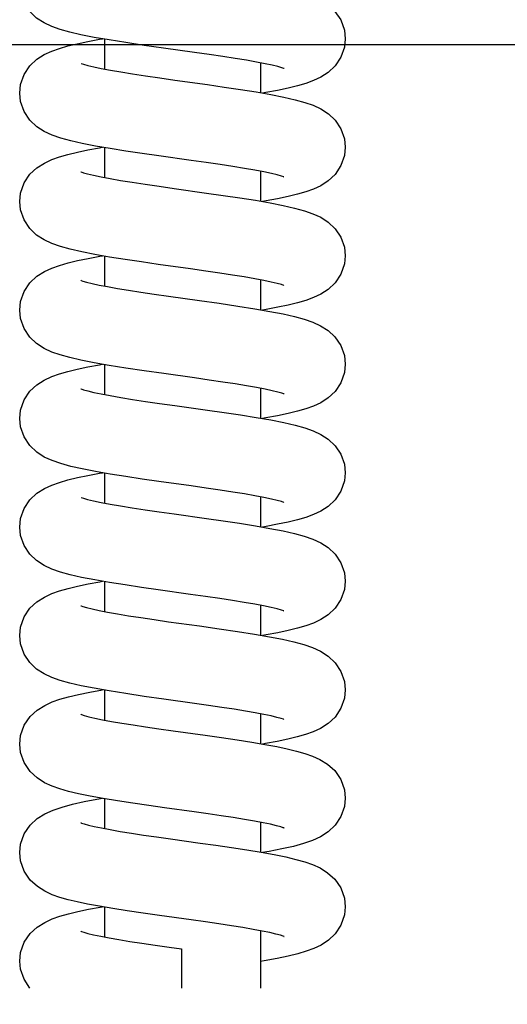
# Model space of a CAD drawing. Header units: millimetres. Extents: x 132157 to 155303, y 33763 to 45643.
# Tile 78 of 256: x 140783 to 140808, y 40535 to 40585. Entities that reach past the tile are written whole.
import ezdxf

# ---------------------------------------------------------------- set-up
doc = ezdxf.new("R2010")
doc.units = ezdxf.units.MM
doc.header["$LTSCALE"] = 20
doc.header["$PDMODE"] = 35
doc.header["$PDSIZE"] = 10
doc.linetypes.add('ČÁRKOVANÁ2', pattern=[9.525, 6.35, -3.175])
for name, color, linetype in [('KOTY', 7, 'Continuous'), ('PŘEJEZD', 7, 'ČÁRKOVANÁ2'), ('ROŠT', 96, 'Continuous')]:
    doc.layers.add(name, color=color, linetype=linetype)
doc.styles.get("Standard").update_dxf_attribs({"font": 'arial.ttf'})
doc.dimstyles.get("Standard").update_dxf_attribs({"dimscale": 20, "dimtxt": 3, "dimasz": 3, "dimexe": 1, "dimexo": 0, "dimgap": 1.5, "dimtad": 1, "dimdsep": 46, "dimtxsty": 'Standard', "dimcen": 0, "dimdle": 1, "dimclrd": 256, "dimclre": 256, "dimclrt": 256, "dimaunit": 1, "dimadec": 0, "dimazin": 0, "dimtfac": 0.6, "dimtmove": 0, "dimatfit": 3, "dimfxl": 0, "dimtolj": 1, "dimarcsym": 0})

# ---------------------------------------------------------------- blocks, each defined once
blk = doc.blocks.new('*D529')
at = {"layer": 'Defpoints', "color": 0, "ltscale": 0.5}
for p in [(139486.503, 40683.925), (140853.17, 40683.925), (140853.17, 40069.259)]:
    blk.add_point(p, dxfattribs=at)
at = {"layer": 'KOTY', "lineweight": -2, "ltscale": 0.5}
for p, q in [((140853.17, 40683.925), (139466.503, 40683.925)), ((139486.503, 40129.259), (139486.503, 40623.925)), ((140853.17, 40069.259), (139466.503, 40069.259))]:
    blk.add_line(p, q, dxfattribs=at)
at = {"layer": 'KOTY', "ltscale": 0.5}
for points in [[(139476.503, 40623.925), (139496.503, 40623.925), (139486.503, 40683.925)], [(139476.503, 40129.259), (139496.503, 40129.259), (139486.503, 40069.259)]]:
    blk.add_solid(points, dxfattribs=at)
at = {"layer": 'KOTY', "ltscale": 0.5, "insert": (139418.543, 40376.592), "char_height": 60, "attachment_point": 5, "rotation": 90}
blk.add_mtext('\\A1;TYČ 922', dxfattribs=at)

msp = doc.modelspace()

# ---------------------------------------------------------------- linework, layer by layer
at = {"layer": 'PŘEJEZD', "ltscale": 0.5}
for p, q in [((140787.5031, 40584.2232), (140787.5031, 40582.6924)), ((140795.5031, 40583.0095), (140795.5031, 40581.4788)), ((140787.5031, 40578.6679), (140787.5031, 40577.1371)), ((140795.5031, 40577.4542), (140795.5031, 40575.9234)), ((140787.5031, 40573.1125), (140787.5031, 40571.5817)), ((140795.5031, 40571.8989), (140795.5031, 40570.3679)), ((140787.5031, 40567.5572), (140787.5031, 40566.0264)), ((140795.5031, 40566.3435), (140795.5031, 40564.8128)), ((140787.5031, 40562.0019), (140787.5031, 40560.4711)), ((140795.5031, 40560.7882), (140795.5031, 40559.2574)), ((140787.5031, 40556.4465), (140787.5031, 40554.9157)), ((140795.5031, 40555.2329), (140795.5031, 40553.7019)), ((140787.5031, 40550.8912), (140787.5031, 40549.3601)), ((140795.5031, 40549.6776), (140795.5031, 40548.1472)), ((140787.5031, 40545.3347), (140787.5031, 40543.8049)), ((140795.5031, 40544.1224), (140795.5031, 40542.5927)), ((140787.5031, 40539.7802), (140787.5031, 40538.2497)), ((140795.5031, 40538.5673), (140795.5031, 40535.6369))]:
    msp.add_line(p, q, dxfattribs=at)
for points in [[(140790.7856, 40587.7293), (140792.3673, 40587.508), (140793.3743, 40587.3652), (140794.3249, 40587.2247), (140795.1968, 40587.087), (140795.9772, 40586.9517), (140796.6574, 40586.8183), (140797.2379, 40586.6857), (140797.7325, 40586.5494), (140798.1668, 40586.3988), (140798.5666, 40586.216), (140798.9514, 40585.9719), (140799.3063, 40585.6404), (140799.5997, 40585.2045), (140799.7866, 40584.6873), (140799.8365, 40584.2407)], [(140792.1207, 40583.5421), (140790.5374, 40583.7635), (140789.5405, 40583.9053), (140788.6019, 40584.0447), (140787.7425, 40584.1813), (140786.9743, 40584.3157), (140786.3049, 40584.4482), (140785.7333, 40584.5803), (140785.2454, 40584.7166), (140784.8153, 40584.868), (140784.418, 40585.0529), (140784.0356, 40585.3001), (140783.6844, 40585.635), (140783.3967, 40586.0722), (140783.2158, 40586.5873), (140783.1698, 40587.0188)], [(140783.1698, 40581.463), (140783.216, 40581.8929), (140783.3992, 40582.4123), (140783.6943, 40582.8562), (140784.0505, 40583.1909), (140784.4289, 40583.4326), (140784.8087, 40583.6089), (140785.2029, 40583.7496), (140785.6334, 40583.8735), (140786.116, 40583.9901), (140786.6567, 40584.1033), (140787.2519, 40584.2142), (140787.4055, 40584.2403)], [(140799.8365, 40584.2412), (140799.7927, 40583.8205), (140799.6121, 40583.2997), (140799.319, 40582.854), (140798.9641, 40582.5174), (140798.5868, 40582.2744), (140798.2082, 40582.0974), (140797.8154, 40581.9562), (140797.3863, 40581.8319), (140796.905, 40581.7151), (140796.3658, 40581.6018), (140795.7727, 40581.491), (140795.6009, 40581.4617)], [(140796.7003, 40582.7189), (140796.6899, 40582.723), (140796.5878, 40582.7579), (140796.3866, 40582.8155), (140796.0966, 40582.8867), (140795.7275, 40582.9662), (140795.286, 40583.0514), (140794.7756, 40583.1413), (140794.1997, 40583.2355), (140793.5617, 40583.3337), (140792.8665, 40583.4359), (140792.1207, 40583.5421)], [(140786.3227, 40582.9748), (140786.3116, 40582.9802), (140786.3174, 40582.9785), (140786.4349, 40582.9389), (140786.6524, 40582.8778), (140786.9592, 40582.804), (140787.3465, 40582.7221), (140787.8092, 40582.6343), (140788.3433, 40582.5417), (140788.9452, 40582.4447), (140789.6107, 40582.3435), (140790.3349, 40582.238), (140791.1119, 40582.128), (140792.783, 40581.8942)], [(140792.783, 40581.8942), (140793.6388, 40581.7715), (140794.4777, 40581.646), (140795.2781, 40581.5182), (140796.0217, 40581.3881), (140796.6878, 40581.2566), (140797.265, 40581.1236), (140797.7588, 40580.9859), (140798.1896, 40580.8344), (140798.5858, 40580.6504), (140798.9677, 40580.4041), (140799.3187, 40580.0706), (140799.6067, 40579.6353), (140799.7886, 40579.1231), (140799.8365, 40578.6853)], [(140790.2922, 40578.2427), (140789.4411, 40578.3644), (140788.603, 40578.4892), (140787.7994, 40578.6166), (140787.0488, 40578.7466), (140786.3708, 40578.879), (140785.7802, 40579.0133), (140785.2742, 40579.1524), (140784.8332, 40579.3056), (140784.4294, 40579.4914), (140784.041, 40579.7407), (140783.6845, 40580.0796), (140783.3949, 40580.5205), (140783.2149, 40581.0363), (140783.1698, 40581.4635)], [(140783.1698, 40575.9077), (140783.2161, 40576.3382), (140783.3997, 40576.8581), (140783.6954, 40577.3021), (140784.0521, 40577.6368), (140784.4309, 40577.8783), (140784.8112, 40578.0546), (140785.2063, 40578.1953), (140785.638, 40578.3194), (140786.1222, 40578.4362), (140786.6645, 40578.5495), (140787.2608, 40578.6604), (140787.4051, 40578.6849)], [(140799.8365, 40578.6858), (140799.7929, 40578.2659), (140799.6126, 40577.7455), (140799.32, 40577.2999), (140798.9656, 40576.9632), (140798.5888, 40576.7201), (140798.2107, 40576.543), (140797.8187, 40576.4019), (140797.3909, 40576.2778), (140796.9111, 40576.1612), (140796.3735, 40576.048), (140795.7815, 40575.9372), (140795.6007, 40575.9064)], [(140796.6788, 40577.1742), (140796.6895, 40577.1688), (140796.6844, 40577.1698), (140796.5695, 40577.2083), (140796.3548, 40577.2686), (140796.0507, 40577.3418), (140795.6668, 40577.4231), (140795.2088, 40577.5102), (140794.6806, 40577.602), (140794.0856, 40577.6981), (140793.428, 40577.7983), (140792.7124, 40577.9027), (140791.945, 40578.0115), (140790.2922, 40578.2427)], [(140786.3239, 40577.4188), (140786.3126, 40577.4244), (140786.3159, 40577.4237), (140786.4303, 40577.385), (140786.6453, 40577.3243), (140786.95, 40577.2507), (140787.3351, 40577.169), (140787.7952, 40577.0815), (140788.3263, 40576.9892), (140788.9247, 40576.8925), (140789.5862, 40576.7918), (140790.3059, 40576.6868), (140791.0778, 40576.5775), (140792.7395, 40576.345)], [(140792.7395, 40576.345), (140793.5929, 40576.2229), (140794.4316, 40576.0978), (140795.234, 40575.9702), (140795.9818, 40575.8401), (140796.6547, 40575.7082), (140797.2394, 40575.5747), (140797.7401, 40575.4364), (140798.1765, 40575.2843), (140798.5768, 40575.0999), (140798.9625, 40574.8527), (140799.317, 40574.5173), (140799.6067, 40574.08), (140799.7888, 40573.5667), (140799.8365, 40573.13)], [(140790.2565, 40572.6924), (140789.4033, 40572.8145), (140788.5648, 40572.9397), (140787.7626, 40573.0673), (140787.015, 40573.1975), (140786.3423, 40573.3296), (140785.758, 40573.4635), (140785.2579, 40573.6021), (140784.8219, 40573.7547), (140784.4221, 40573.94), (140784.0372, 40574.1882), (140783.6838, 40574.5251), (140783.3955, 40574.964), (140783.2153, 40575.4792), (140783.1698, 40575.9082)], [(140783.1698, 40570.3523), (140783.2163, 40570.7836), (140783.4003, 40571.3039), (140783.6965, 40571.7481), (140784.0536, 40572.0826), (140784.4328, 40572.3241), (140784.8137, 40572.5002), (140785.2096, 40572.641), (140785.6427, 40572.7653), (140786.1285, 40572.8823), (140786.6723, 40572.9957), (140787.2697, 40573.1067), (140787.405, 40573.1296)], [(140799.8365, 40573.1305), (140799.793, 40572.7112), (140799.6132, 40572.1912), (140799.3211, 40571.7458), (140798.9671, 40571.4091), (140798.5907, 40571.1658), (140798.2131, 40570.9887), (140797.822, 40570.8476), (140797.3954, 40570.7237), (140796.9173, 40570.6072), (140796.3811, 40570.4942), (140795.7902, 40570.3835), (140795.6003, 40570.351)], [(140796.6797, 40571.6185), (140796.6903, 40571.6131), (140796.6831, 40571.615), (140796.5656, 40571.6541), (140796.3488, 40571.7148), (140796.0431, 40571.7882), (140795.6577, 40571.8696), (140795.1977, 40571.9568), (140794.6672, 40572.0489), (140794.0694, 40572.1453), (140793.4085, 40572.2459), (140792.6892, 40572.3507), (140791.9176, 40572.46), (140790.2565, 40572.6924)], [(140786.3004, 40571.8747), (140786.3077, 40571.8716), (140786.4018, 40571.8386), (140786.5948, 40571.7824), (140786.8762, 40571.7123), (140787.2363, 40571.6338), (140787.6689, 40571.5494), (140788.1704, 40571.4602), (140788.7374, 40571.3668), (140789.3666, 40571.2693), (140790.0529, 40571.168), (140790.79, 40571.0626)], [(140790.79, 40571.0626), (140792.3718, 40570.8413), (140793.3783, 40570.6986), (140794.3282, 40570.5582), (140795.1995, 40570.4206), (140795.9793, 40570.2853), (140796.659, 40570.152), (140797.2391, 40570.0194), (140797.7334, 40569.8831), (140798.1676, 40569.7325), (140798.5673, 40569.5497), (140798.952, 40569.3054), (140799.3068, 40568.9738), (140799.6, 40568.5379), (140799.7867, 40568.0209), (140799.8365, 40567.5747)], [(140792.125, 40566.8755), (140790.5418, 40567.0969), (140789.5444, 40567.2387), (140788.6052, 40567.3781), (140787.7452, 40567.5149), (140786.9765, 40567.6493), (140786.3065, 40567.7819), (140785.7345, 40567.914), (140785.2464, 40568.0504), (140784.8161, 40568.2017), (140784.4187, 40568.3865), (140784.0363, 40568.6336), (140783.685, 40568.9684), (140783.3971, 40569.4056), (140783.2159, 40569.9209), (140783.1698, 40570.3528)], [(140783.1698, 40564.797), (140783.216, 40565.2269), (140783.3992, 40565.7463), (140783.6944, 40566.1903), (140784.0506, 40566.525), (140784.429, 40566.7667), (140784.8089, 40566.943), (140785.2031, 40567.0836), (140785.6337, 40567.2076), (140786.1164, 40567.3242), (140786.6572, 40567.4374), (140787.2525, 40567.5483), (140787.4055, 40567.5743)], [(140799.8365, 40567.5752), (140799.7927, 40567.1545), (140799.6121, 40566.6337), (140799.3191, 40566.1881), (140798.9642, 40565.8515), (140798.587, 40565.6085), (140798.2084, 40565.4314), (140797.8156, 40565.2903), (140797.3866, 40565.166), (140796.9054, 40565.0492), (140796.3662, 40564.9359), (140795.7733, 40564.8251), (140795.6009, 40564.7957)], [(140796.7004, 40566.0529), (140796.69, 40566.057), (140796.5881, 40566.0918), (140796.3873, 40566.1494), (140796.0976, 40566.2205), (140795.729, 40566.2999), (140795.2879, 40566.385), (140794.7781, 40566.4749), (140794.2026, 40566.569), (140793.5651, 40566.6672), (140792.8704, 40566.7693), (140792.125, 40566.8755)], [(140786.3228, 40566.3087), (140786.3117, 40566.3142), (140786.3173, 40566.3125), (140786.4346, 40566.273), (140786.652, 40566.2119), (140786.9586, 40566.1381), (140787.3458, 40566.0562), (140787.8083, 40565.9685), (140788.3422, 40565.8759), (140788.9439, 40565.7789), (140789.609, 40565.6777), (140790.333, 40565.5723), (140791.1096, 40565.4623), (140792.7801, 40565.2286)], [(140792.7801, 40565.2286), (140793.6358, 40565.1059), (140794.4747, 40564.9805), (140795.2752, 40564.8527), (140796.0191, 40564.7226), (140796.6857, 40564.591), (140797.2633, 40564.458), (140797.7576, 40564.3203), (140798.1887, 40564.1688), (140798.5852, 40563.9847), (140798.9673, 40563.7384), (140799.3186, 40563.4048), (140799.6067, 40562.9693), (140799.7886, 40562.457), (140799.8365, 40562.0193)], [(140790.2902, 40561.577), (140789.439, 40561.6987), (140788.6009, 40561.8235), (140787.7974, 40561.9509), (140787.047, 40562.081), (140786.3692, 40562.2133), (140785.7789, 40562.3476), (140785.2733, 40562.4867), (140784.8325, 40562.6399), (140784.429, 40562.8256), (140784.0408, 40563.0748), (140783.6845, 40563.4136), (140783.395, 40563.8544), (140783.215, 40564.3701), (140783.1698, 40564.7975)], [(140783.1698, 40559.2417), (140783.2161, 40559.6723), (140783.3998, 40560.1921), (140783.6955, 40560.6362), (140784.0522, 40560.9708), (140784.431, 40561.2124), (140784.8114, 40561.3886), (140785.2065, 40561.5294), (140785.6383, 40561.6535), (140786.1226, 40561.7703), (140786.665, 40561.8836), (140787.2614, 40561.9945), (140787.4051, 40562.0189)], [(140799.8365, 40562.0198), (140799.7929, 40561.5999), (140799.6127, 40561.0795), (140799.3201, 40560.634), (140798.9657, 40560.2973), (140798.5889, 40560.0542), (140798.2108, 40559.8771), (140797.8189, 40559.736), (140797.3911, 40559.6119), (140796.9115, 40559.4952), (140796.3739, 40559.3821), (140795.782, 40559.2713), (140795.6007, 40559.2404)], [(140796.6789, 40560.5082), (140796.6896, 40560.5028), (140796.6843, 40560.5038), (140796.5693, 40560.5423), (140796.3545, 40560.6026), (140796.0503, 40560.6759), (140795.6663, 40560.7572), (140795.2082, 40560.8443), (140794.6799, 40560.9361), (140794.0848, 40561.0322), (140793.4269, 40561.1325), (140792.7112, 40561.2369), (140791.9435, 40561.3457), (140790.2902, 40561.577)], [(140786.324, 40560.7528), (140786.3127, 40560.7584), (140786.3158, 40560.7578), (140786.4301, 40560.7191), (140786.6449, 40560.6584), (140786.9495, 40560.5848), (140787.3345, 40560.5032), (140787.7945, 40560.4157), (140788.3254, 40560.3233), (140788.9236, 40560.2267), (140789.5848, 40560.126), (140790.3043, 40560.021), (140791.076, 40559.9117), (140792.7371, 40559.6793)], [(140792.7371, 40559.6793), (140793.5904, 40559.5572), (140794.429, 40559.4322), (140795.2316, 40559.3046), (140795.9796, 40559.1745), (140796.6529, 40559.0426), (140797.238, 40558.909), (140797.739, 40558.7707), (140798.1757, 40558.6186), (140798.5764, 40558.4342), (140798.9623, 40558.1869), (140799.3169, 40557.8514), (140799.6068, 40557.4139), (140799.7888, 40556.9007), (140799.8365, 40556.464)], [(140790.2542, 40556.0267), (140789.4008, 40556.1489), (140788.5622, 40556.2741), (140787.7601, 40556.4017), (140787.0128, 40556.5319), (140786.3404, 40556.664), (140785.7565, 40556.7978), (140785.2568, 40556.9364), (140784.8212, 40557.089), (140784.4216, 40557.2742), (140784.0369, 40557.5225), (140783.6837, 40557.8592), (140783.3955, 40558.2979), (140783.2153, 40558.8131), (140783.1698, 40559.2422)], [(140783.1698, 40553.6863), (140783.2163, 40554.1177), (140783.4004, 40554.638), (140783.6965, 40555.0821), (140784.0537, 40555.4167), (140784.433, 40555.6581), (140784.8139, 40555.8343), (140785.2099, 40555.9751), (140785.643, 40556.0994), (140786.1289, 40556.2163), (140786.6728, 40556.3298), (140787.2702, 40556.4407), (140787.405, 40556.4636)], [(140799.8365, 40556.4645), (140799.793, 40556.0453), (140799.6132, 40555.5253), (140799.3212, 40555.0799), (140798.9672, 40554.7431), (140798.5908, 40554.4999), (140798.2132, 40554.3227), (140797.8222, 40554.1817), (140797.3957, 40554.0577), (140796.9176, 40553.9413), (140796.3816, 40553.8283), (140795.7908, 40553.7176), (140795.6005, 40553.6851)], [(140796.6798, 40554.9524), (140796.6903, 40554.9471), (140796.683, 40554.949), (140796.5653, 40554.9882), (140796.3484, 40555.0489), (140796.0426, 40555.1223), (140795.657, 40555.2037), (140795.197, 40555.291), (140794.6663, 40555.383), (140794.0683, 40555.4795), (140793.4071, 40555.5801), (140792.6876, 40555.6849), (140791.9157, 40555.7942), (140790.2542, 40556.0267)], [(140786.3004, 40555.2087), (140786.3078, 40555.2056), (140786.4022, 40555.1725), (140786.5954, 40555.1162), (140786.8772, 40555.046), (140787.2377, 40554.9675), (140787.6709, 40554.883), (140788.1728, 40554.7938), (140788.7403, 40554.7003), (140789.37, 40554.6028), (140790.0568, 40554.5014), (140790.7943, 40554.396)], [(140790.7943, 40554.396), (140792.3778, 40554.1745), (140793.3786, 40554.0326), (140794.3191, 40553.8936), (140795.1803, 40553.7577), (140795.9513, 40553.6244), (140796.6272, 40553.4927), (140797.2085, 40553.361), (140797.7079, 40553.2249), (140798.1508, 40553.0731), (140798.5637, 40552.8856), (140798.9596, 40552.6337), (140799.3212, 40552.291), (140799.6116, 40551.8488), (140799.7906, 40551.3371), (140799.8365, 40550.9087)], [(140792.1109, 40550.2115), (140790.5462, 40550.4303), (140789.5484, 40550.5722), (140788.6085, 40550.7116), (140787.748, 40550.8484), (140786.9786, 40550.9829), (140786.3081, 40551.1156), (140785.7357, 40551.2477), (140785.2473, 40551.3841), (140784.8169, 40551.5354), (140784.4194, 40551.7201), (140784.0369, 40551.9671), (140783.6855, 40552.3018), (140783.3974, 40552.7389), (140783.216, 40553.2545), (140783.1698, 40553.6868)], [(140783.1698, 40548.131), (140783.217, 40548.5657), (140783.404, 40549.0899), (140783.7048, 40549.5364), (140784.0665, 40549.871), (140784.4491, 40550.1114), (140784.8326, 40550.2864), (140785.2316, 40550.4266), (140785.6729, 40550.5518), (140786.1793, 40550.6722), (140786.7647, 40550.7923), (140787.4039, 40550.9086)], [(140799.8365, 40550.9092), (140799.7922, 40550.4862), (140799.609, 40549.9614), (140799.3114, 40549.513), (140798.9519, 40549.1761), (140798.5714, 40548.9341), (140798.1911, 40548.7585), (140797.7976, 40548.6185), (140797.3689, 40548.4954), (140796.8882, 40548.3793), (140796.3476, 40548.2662), (140795.7475, 40548.1545), (140795.6038, 40548.1302)], [(140796.6785, 40549.3977), (140796.6957, 40549.3892), (140796.675, 40549.3966), (140796.5509, 40549.4373), (140796.3356, 40549.4969), (140796.0389, 40549.5678), (140795.6682, 40549.6461), (140795.2279, 40549.73), (140794.7215, 40549.8184), (140794.1521, 40549.911), (140793.5235, 40550.0074), (140792.8409, 40550.1076), (140792.1109, 40550.2115)], [(140786.3076, 40549.6501), (140786.3019, 40549.6527), (140786.3366, 40549.6394), (140786.4755, 40549.5946), (140786.7073, 40549.5317), (140787.0219, 40549.458), (140787.4116, 40549.3772), (140787.8707, 40549.2912), (140788.3936, 40549.2013), (140788.9744, 40549.1081), (140789.6074, 40549.0119), (140790.292, 40548.9121), (140791.03, 40548.8075), (140792.6553, 40548.5802)], [(140792.6553, 40548.5802), (140793.4937, 40548.4606), (140794.2988, 40548.3414), (140795.0449, 40548.2245), (140795.7233, 40548.11), (140796.3304, 40547.9974), (140796.8674, 40547.8856), (140797.3412, 40547.7721), (140797.7643, 40547.6522), (140798.1557, 40547.5158), (140798.5379, 40547.3438), (140798.924, 40547.105), (140799.2928, 40546.7686), (140799.6001, 40546.3163), (140799.7896, 40545.7866), (140799.8365, 40545.3533)], [(140792.1004, 40544.6576), (140790.5734, 40544.8712), (140789.7724, 40544.9846), (140788.9654, 40545.1024), (140788.1802, 40545.223), (140787.443, 40545.3447), (140786.7735, 40545.4663), (140786.1833, 40545.5872), (140785.6723, 40545.7086), (140785.2278, 40545.8348), (140784.8274, 40545.9759), (140784.4437, 40546.1517), (140784.0613, 40546.3932), (140783.7001, 40546.7293), (140783.4004, 40547.1775), (140783.215, 40547.704), (140783.1698, 40548.1315)], [(140783.1698, 40542.5757), (140783.2169, 40543.01), (140783.4005, 40543.5276), (140783.6975, 40543.9727), (140784.0647, 40544.3143), (140784.4626, 40544.5631), (140784.8785, 40544.749), (140785.3424, 40544.9051), (140785.8765, 40545.0472), (140786.4763, 40545.1798), (140787.123, 40545.3038), (140787.4028, 40545.352)], [(140799.8365, 40545.3538), (140799.7921, 40544.9301), (140799.6129, 40544.4141), (140799.3216, 40543.9697), (140798.9599, 40543.6268), (140798.5662, 40543.376), (140798.1546, 40543.1886), (140797.6988, 40543.0326), (140797.1763, 40542.8913), (140796.5874, 40542.7593), (140795.9461, 40542.6349), (140795.6026, 40542.5752)], [(140796.694, 40543.8347), (140796.6995, 40543.8321), (140796.6638, 40543.8453), (140796.5284, 40543.8887), (140796.3061, 40543.949), (140796.0046, 40544.0201), (140795.6284, 40544.0987), (140795.1817, 40544.1831), (140794.67, 40544.2717), (140794.1002, 40544.3638), (140793.4792, 40544.4587), (140792.8111, 40544.5565), (140792.1004, 40544.6576)], [(140786.3076, 40544.0948), (140786.3019, 40544.0974), (140786.3357, 40544.0844), (140786.4689, 40544.0413), (140786.6891, 40543.981), (140786.9888, 40543.91), (140787.3633, 40543.8314), (140787.8081, 40543.7472), (140788.3177, 40543.6586), (140788.8854, 40543.5667), (140789.5048, 40543.4719), (140790.1715, 40543.3741), (140790.8812, 40543.2731)], [(140790.8812, 40543.2731), (140792.4067, 40543.0598), (140793.2068, 40542.9466), (140794.0121, 40542.8291), (140794.7955, 40542.7091), (140795.5318, 40542.588), (140796.2017, 40542.4669), (140796.7941, 40542.3464), (140797.3087, 40542.2252), (140797.7573, 40542.099), (140798.1612, 40541.9583), (140798.5475, 40541.7834), (140798.9322, 40541.5436), (140799.2961, 40541.2095), (140799.5993, 40540.7627), (140799.7884, 40540.2365), (140799.8365, 40539.798)], [(140790.3261, 40539.3506), (140789.4845, 40539.4707), (140788.676, 40539.5907), (140787.9289, 40539.708), (140787.2518, 40539.8228), (140786.6477, 40539.9354), (140786.1144, 40540.0472), (140785.6447, 40540.1604), (140785.2254, 40540.2802), (140784.8371, 40540.4167), (140784.4571, 40540.5894), (140784.0726, 40540.8294), (140783.7054, 40541.1679), (140783.4005, 40541.6221), (140783.2141, 40542.153), (140783.1698, 40542.5762)], [(140783.1698, 40537.0203), (140783.2168, 40537.4539), (140783.4034, 40537.978), (140783.704, 40538.4248), (140784.0657, 40538.7597), (140784.448, 40539.0001), (140784.8307, 40539.175), (140785.2274, 40539.3147), (140785.6603, 40539.4379), (140786.1457, 40539.5541), (140786.6913, 40539.6674), (140787.2962, 40539.7793), (140787.4024, 40539.7973)], [(140799.8365, 40539.7985), (140799.7936, 40539.3823), (140799.615, 40538.8629), (140799.3236, 40538.4168), (140798.9701, 40538.0794), (140798.5946, 40537.8359), (140798.2191, 40537.6591), (140797.832, 40537.5189), (140797.4065, 40537.3946), (140796.917, 40537.2751), (140796.3451, 40537.1551), (140795.685, 40537.0328), (140795.5031, 40537.0024)], [(140796.6945, 40538.2791), (140796.6997, 40538.2767), (140796.6617, 40538.2907), (140796.5193, 40538.336), (140796.2841, 40538.3992), (140795.9664, 40538.4732), (140795.5737, 40538.5542), (140795.1119, 40538.6403), (140794.5866, 40538.7303), (140794.0037, 40538.8235), (140793.3695, 40538.9197), (140792.6855, 40539.0192), (140791.9495, 40539.1235), (140790.3261, 40539.3506)], [(140786.3224, 40538.5323), (140786.3054, 40538.5405), (140786.3252, 40538.5329), (140786.4467, 40538.4926), (140786.6582, 40538.4336), (140786.95, 40538.3634), (140787.3149, 40538.2858), (140787.7485, 40538.2027), (140788.2473, 40538.1151), (140788.8083, 40538.0235), (140789.4278, 40537.9281), (140790.1007, 40537.829), (140790.8205, 40537.7263), (140791.458, 40537.6369)], [(140783.6845, 40535.6369), (140783.3903, 40536.0872), (140783.2136, 40536.5997), (140783.1698, 40537.0208)]]:
    msp.add_lwpolyline(points, dxfattribs=at)
for points, knots in [([(140791.458, 40537.6365), (140791.4572, 40537.6366), (140791.4576, 40537.6313), (140791.4561, 40537.626), (140791.456, 40537.6127), (140791.4551, 40537.5962), (140791.4545, 40537.5743), (140791.4538, 40537.5479), (140791.4532, 40537.5169), (140791.4523, 40537.467), (140791.4512, 40537.3939), (140791.45, 40537.294), (140791.4489, 40537.178), (140791.4479, 40537.0469), (140791.4469, 40536.9018), (140791.4458, 40536.6852), (140791.4447, 40536.3922), (140791.4439, 40536.0218), (140791.4438, 40535.7668), (140791.4438, 40535.6369)], [0, 0, 0, 0, 0.0012365, 0.0048865, 0.010977, 0.0194996, 0.0304047, 0.0436343, 0.0591301, 0.0768335, 0.1186384, 0.1687108, 0.2267982, 0.2926089, 0.3654642, 0.4444709, 0.617468, 0.8051024, 1, 1, 1, 1]), ([(140791.4723, 40535.6369), (140791.4723, 40535.7667), (140791.4721, 40536.0215), (140791.4713, 40536.3915), (140791.4702, 40536.6843), (140791.4691, 40536.9007), (140791.4682, 40537.0458), (140791.4671, 40537.1769), (140791.466, 40537.2929), (140791.4648, 40537.393), (140791.4638, 40537.4661), (140791.4629, 40537.5162), (140791.4622, 40537.5472), (140791.4615, 40537.5736), (140791.4609, 40537.5957), (140791.4601, 40537.6124), (140791.4599, 40537.6255), (140791.4584, 40537.6314), (140791.4589, 40537.6364), (140791.458, 40537.6365)], [0, 0, 0, 0, 0.1947133, 0.3821851, 0.55506, 0.6340268, 0.7068599, 0.7726687, 0.8307723, 0.8808788, 0.9227365, 0.9404741, 0.9560097, 0.969285, 0.9802417, 0.9888221, 0.9949758, 0.9986936, 1, 1, 1, 1])]:
    msp.add_open_spline(points, degree=3, knots=knots, dxfattribs=at)
at = {"layer": 'ROŠT'}
msp.add_line((140853.1698, 40583.9255), (140648.7365, 40583.9255), dxfattribs=at)

# ---------------------------------------------------------------- dimensions: what is measured, and where the dimension line sits
at = {"layer": 'KOTY', "ltscale": 0.5}
dim = msp.add_linear_dim(base=(139486.5031, 40683.9255), p1=(140853.1698, 40069.2588), p2=(140853.1698, 40683.9255), angle=90, text='TYČ <>', dimstyle='Standard', override={"dimlfac": 1.5}, dxfattribs=at)
dim.commit()
dim.dimension.update_dxf_attribs({"geometry": '*D529', "text_midpoint": (139418.5427, 40376.5921)})

doc.saveas('drawing.dxf')
